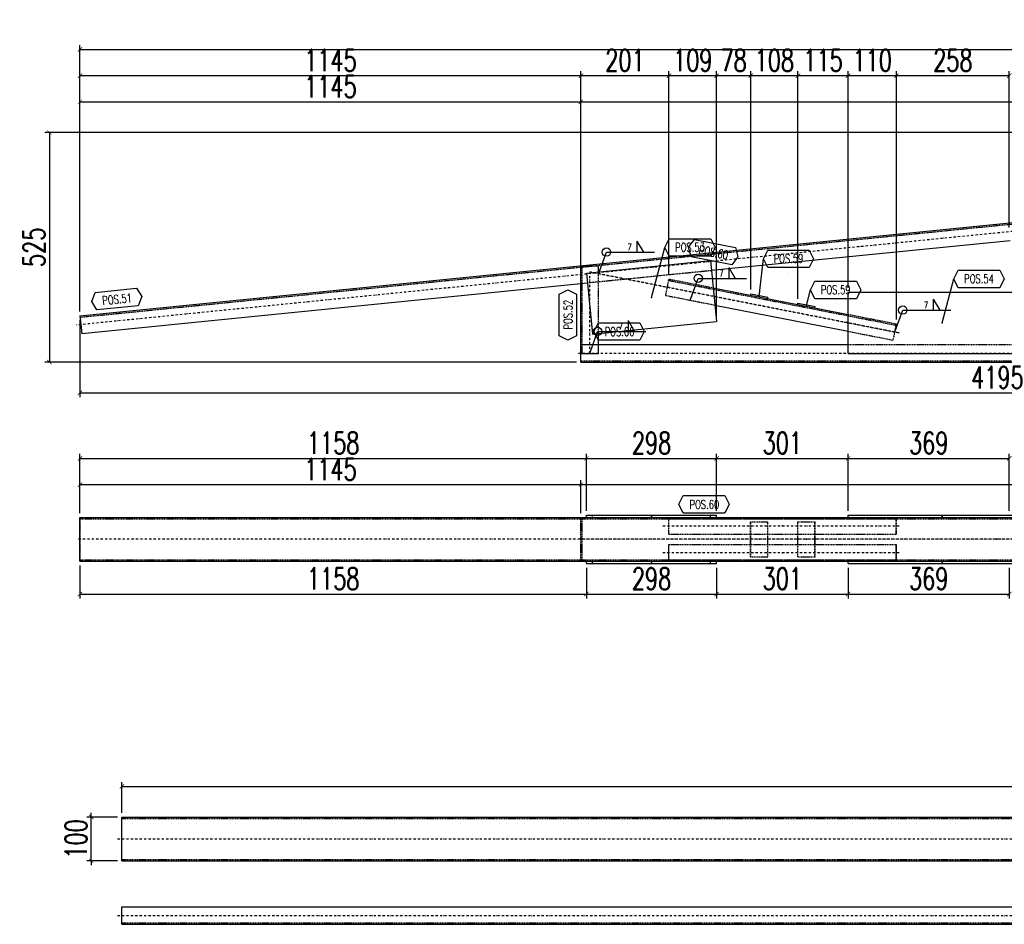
# Model space of a CAD drawing. Header units: feet. Extents: x -13577 to 173285, y -65833 to 34873.
# Tile 100 of 127: x 94627 to 96879, y -56133 to -54066. Entities that reach past the tile are written whole.
import ezdxf
from ezdxf.enums import TextEntityAlignment as Align

# ---------------------------------------------------------------- set-up
doc = ezdxf.new("R2010")
doc.units = ezdxf.units.FT
doc.header["$LTSCALE"] = 10
doc.header["$MEASUREMENT"] = 0
doc.linetypes.add('DASHDOT', pattern=[1, 0.5, -0.25, 0, -0.25])
doc.linetypes.add('HIDDEN', pattern=[0.375, 0.25, -0.125])
doc.layers.get('0').update_dxf_attribs({"linetype": 'CONTINUOUS'})
doc.layers.get('Defpoints').update_dxf_attribs({"linetype": 'CONTINUOUS'})
for name, color, linetype in [('A', 2, 'DASHDOT'), ('FORIR', 4, 'CONTINUOUS'), ('G', 3, 'CONTINUOUS'), ('POS_BOX', 6, 'CONTINUOUS'), ('POS_DES', 2, 'CONTINUOUS'), ('POS_MAT', 2, 'CONTINUOUS'), ('POS_NOT', 2, 'CONTINUOUS'), ('TR', 6, 'HIDDEN'), ('TXT1', 7, 'CONTINUOUS')]:
    doc.layers.add(name, color=color, linetype=linetype)
doc.styles.add('1', font='romans.shx', dxfattribs={"width": 0.7, "height": 50})
doc.styles.add('POS', font='ROMANS', dxfattribs={"width": 0.7})
doc.dimstyles.get("Standard").update_dxf_attribs({"dimtxt": 50, "dimasz": 1, "dimexe": 1, "dimexo": 1, "dimgap": 1, "dimtad": 1, "dimdec": 0, "dimdsep": 46, "dimtxsty": '1', "dimblk": 'ARCHTICK', "dimcen": 3, "dimclrd": 1, "dimclre": 1, "dimclrt": 3, "dimadec": 0, "dimazin": 0, "dimtfac": 1, "dimtdec": 0, "dimtix": 1, "dimtmove": 0, "dimatfit": 3, "dimfxl": 0, "dimtolj": 1, "dimarcsym": 0})

# ---------------------------------------------------------------- blocks, each defined once
blk = doc.blocks.new('3D2D_INFOWELD')
blk.add_point((0, 0))
at = {"layer": 'FORIR', "flags": 1}
blk.add_attdef('DATA', (7.6, -4.3), '', height=5.26, dxfattribs=at)
blk = doc.blocks.new('ALLAROUND')
blk.add_circle((0, 0), 0.956)
blk = doc.blocks.new('LINE_UNI_S_D')
blk.add_line((0, 0), (11, 0))
blk = doc.blocks.new('W01_UP_SIMPLE')
for q in [(8.46, 0), (6.96, 0)]:
    blk.add_line((6.96, 2.5), q)
at = {"style": '1', "width": 0.7}
blk.add_attdef('VAL2', text='', height=1.5, dxfattribs=at).set_placement((7, 3), align=Align.CENTER)
blk.add_attdef('VAL3', (9.47, 3), '', height=1.5, dxfattribs=at)
blk.add_attdef('VAL1', text='', height=1.5, dxfattribs=at).set_placement((5.78, 0.41), align=Align.RIGHT)
blk = doc.blocks.new('_ArchTick')
at = {"color": 0, "linetype": 'ByBlock', "const_width": 0.15}
blk.add_lwpolyline([(-0.5, -0.5), (0.5, 0.5)], dxfattribs=at)
blk = doc.blocks.new('P8_LAM')
blk.add_line((5.75, -3.08), (5.75, -3.08))
at = {"layer": 'POS_BOX'}
blk.add_lwpolyline([(11.5, 0), (10.5, -2), (1, -2), (0, 0), (1, 2), (10.5, 2)], close=True, dxfattribs=at)
at = {"style": 'POS', "width": 0.7}
blk.add_attdef('POS_PEZ', text='', height=2, dxfattribs=at).set_placement((5.75, -0.95), align=Align.CENTER)
at = {"style": 'POS', "width": 0.7, "flags": 1}
for tag, p in [('QTA_PEZ', (1, -3.69)), ('SUN_LIS', (1, -4.84)), ('MAR_PEZ', (1, -3.15)), ('PUN_LIS', (1, -4.3)), ('COD_PEZ', (1, -5.95)), ('MCL_PEZ', (1, -5.41)), ('DIM_PRO', (1, -6.59))]:
    blk.add_attdef(tag, p, '', height=0.35, dxfattribs=at)
at = {"layer": 'POS_DES', "style": 'POS', "width": 0.7, "flags": 1}
for tag, p in [('SPE_PRO', (3.38, -4.66)), ('LAR_PRO', (3.4, -4.12)), ('LUN_PRO', (3.37, -5.17))]:
    blk.add_attdef(tag, p, '', height=0.35, dxfattribs=at)
at = {"layer": 'POS_MAT', "style": 'POS', "width": 0.7, "flags": 1}
blk.add_attdef('MAT_PRO', text='', height=0.35, dxfattribs=at).set_placement((4.3, -3.18), align=Align.CENTER)
at = {"layer": 'POS_NOT', "style": 'POS', "width": 0.7, "flags": 1}
blk.add_attdef('NOT_PEZ', (3.41, -3.62), '', height=0.35, dxfattribs=at)
blk = doc.blocks.new('P8_PRO')
at = {"layer": 'POS_BOX'}
blk.add_lwpolyline([(11.5, 0), (10.5, -2), (1, -2), (0, 0), (1, 2), (10.5, 2)], close=True, dxfattribs=at)
at = {"style": 'POS', "width": 0.7}
blk.add_attdef('POS_PEZ', text='', height=2, dxfattribs=at).set_placement((5.83, -1.05), align=Align.CENTER)
at = {"style": 'POS', "width": 0.7, "flags": 1}
for tag, p in [('QTA_PEZ', (1, -3.45)), ('SUN_LIS', (1, -4.58)), ('MAR_PEZ', (1, -2.92)), ('PUN_LIS', (1, -4.05)), ('COD_PEZ', (1, -5.68)), ('MCL_PEZ', (1, -5.14)), ('DIM_PRO', (1, -6.27))]:
    blk.add_attdef(tag, p, '', height=0.35, dxfattribs=at)
at = {"layer": 'POS_DES', "style": 'POS', "width": 0.7, "flags": 1}
for tag, p in [('LUN_PRO', (2.82, -4.54)), ('NOM_PRO', (2.84, -2.9))]:
    blk.add_attdef(tag, p, '', height=0.35, dxfattribs=at)
at = {"layer": 'POS_MAT', "style": 'POS', "width": 0.7, "flags": 1}
blk.add_attdef('MAT_PRO', (2.83, -3.44), '', height=0.35, dxfattribs=at)
at = {"layer": 'POS_NOT', "style": 'POS', "width": 0.7, "flags": 1}
blk.add_attdef('NOT_PEZ', (2.82, -4.01), '', height=0.35, dxfattribs=at)
blk = doc.blocks.new('3D_INFOPOS')
blk.add_point((0, 0))
at = {"layer": 'FORIR', "flags": 1}
for tag, p in [('POS_PEZ', (7.6, -4.3)), ('MAT_PRO', (7.6, -11.9))]:
    blk.add_attdef(tag, p, '', height=5.26, dxfattribs=at)
blk = doc.blocks.new('*D462')
at = {"layer": 'Defpoints', "color": 0}
for p in [(94765.2, -54742.8), (98960.6, -54848.3), (98960.6, -54918.3)]:
    blk.add_point(p, dxfattribs=at)
at = {"layer": 'TXT1', "color": 1, "lineweight": -2, "transparency": 16777216}
for p, q in [((94765.2, -54752.8), (94765.2, -54928.3)), ((98960.6, -54858.3), (98960.6, -54928.3)), ((94765.2, -54918.3), (98960.6, -54918.3))]:
    blk.add_line(p, q, dxfattribs=at)
at = {"layer": 'TXT1', "color": 1, "lineweight": -2, "transparency": 16777216, "xscale": 10, "yscale": 10, "zscale": 10, "rotation": 180}
blk.add_blockref('_ArchTick', (94765.2, -54918.3), dxfattribs=at)
at = {"layer": 'TXT1', "color": 1, "lineweight": -2, "transparency": 16777216, "xscale": 10, "yscale": 10, "zscale": 10}
blk.add_blockref('_ArchTick', (98960.6, -54918.3), dxfattribs=at)
at = {"layer": 'TXT1', "color": 3, "transparency": 16777216, "insert": (96862.9, -54883.3), "char_height": 50, "attachment_point": 5, "style": '1'}
blk.add_mtext('\\A1;4195', dxfattribs=at)
blk = doc.blocks.new('*D465')
at = {"layer": 'Defpoints', "color": 0}
for p in [(95910.5, -54253.7), (94765.2, -54742.8), (95910.5, -54808.3)]:
    blk.add_point(p, dxfattribs=at)
at = {"layer": 'TXT1', "color": 1, "lineweight": -2, "transparency": 16777216}
for p, q in [((94765.2, -54732.8), (94765.2, -54243.7)), ((94765.2, -54253.7), (95910.5, -54253.7)), ((95910.5, -54798.3), (95910.5, -54243.7))]:
    blk.add_line(p, q, dxfattribs=at)
at = {"layer": 'TXT1', "color": 1, "lineweight": -2, "transparency": 16777216, "xscale": 10, "yscale": 10, "zscale": 10, "rotation": 180}
blk.add_blockref('_ArchTick', (94765.2, -54253.7), dxfattribs=at)
at = {"layer": 'TXT1', "color": 1, "lineweight": -2, "transparency": 16777216, "xscale": 10, "yscale": 10, "zscale": 10}
blk.add_blockref('_ArchTick', (95910.5, -54253.7), dxfattribs=at)
at = {"layer": 'TXT1', "color": 3, "transparency": 16777216, "insert": (95337.9, -54218.7), "char_height": 50, "attachment_point": 5, "style": '1'}
blk.add_mtext('\\A1;1145', dxfattribs=at)
blk = doc.blocks.new('*D466')
at = {"layer": 'Defpoints', "color": 0}
for p in [(98960.6, -54253.7), (95910.5, -54808.3), (98960.6, -54808.3)]:
    blk.add_point(p, dxfattribs=at)
at = {"layer": 'TXT1', "color": 1, "lineweight": -2, "transparency": 16777216}
for p, q in [((95910.5, -54798.3), (95910.5, -54243.7)), ((95910.5, -54253.7), (98960.6, -54253.7)), ((98960.6, -54798.3), (98960.6, -54243.7))]:
    blk.add_line(p, q, dxfattribs=at)
at = {"layer": 'TXT1', "color": 1, "lineweight": -2, "transparency": 16777216, "xscale": 10, "yscale": 10, "zscale": 10, "rotation": 180}
blk.add_blockref('_ArchTick', (95910.5, -54253.7), dxfattribs=at)
at = {"layer": 'TXT1', "color": 1, "lineweight": -2, "transparency": 16777216, "xscale": 10, "yscale": 10, "zscale": 10}
blk.add_blockref('_ArchTick', (98960.6, -54253.7), dxfattribs=at)
at = {"layer": 'TXT1', "color": 3, "transparency": 16777216, "insert": (97435.6, -54218.7), "char_height": 50, "attachment_point": 5, "style": '1'}
blk.add_mtext('\\A1;3050', dxfattribs=at)
blk = doc.blocks.new('*D468')
at = {"layer": 'Defpoints', "color": 0}
for p in [(95910.7, -54193.7), (95910.7, -54628.3), (94765.2, -54742.8)]:
    blk.add_point(p, dxfattribs=at)
at = {"layer": 'TXT1', "color": 1, "lineweight": -2, "transparency": 16777216}
for p, q in [((94765.2, -54732.8), (94765.2, -54183.7)), ((95910.7, -54618.3), (95910.7, -54183.7)), ((94765.2, -54193.7), (95910.7, -54193.7))]:
    blk.add_line(p, q, dxfattribs=at)
at = {"layer": 'TXT1', "color": 1, "lineweight": -2, "transparency": 16777216, "xscale": 10, "yscale": 10, "zscale": 10, "rotation": 180}
blk.add_blockref('_ArchTick', (94765.2, -54193.7), dxfattribs=at)
at = {"layer": 'TXT1', "color": 1, "lineweight": -2, "transparency": 16777216, "xscale": 10, "yscale": 10, "zscale": 10}
blk.add_blockref('_ArchTick', (95910.7, -54193.7), dxfattribs=at)
at = {"layer": 'TXT1', "color": 3, "transparency": 16777216, "insert": (95338, -54158.7), "char_height": 50, "attachment_point": 5, "style": '1'}
blk.add_mtext('\\A1;1145', dxfattribs=at)
blk = doc.blocks.new('*D469')
at = {"layer": 'Defpoints', "color": 0}
for p in [(96112, -54193.7), (95910.7, -54628.3), (96112, -54658.6)]:
    blk.add_point(p, dxfattribs=at)
at = {"layer": 'TXT1', "color": 1, "lineweight": -2, "transparency": 16777216}
for p, q in [((95910.7, -54618.3), (95910.7, -54183.7)), ((96112, -54648.6), (96112, -54183.7)), ((95910.7, -54193.7), (96112, -54193.7))]:
    blk.add_line(p, q, dxfattribs=at)
at = {"layer": 'TXT1', "color": 1, "lineweight": -2, "transparency": 16777216, "xscale": 10, "yscale": 10, "zscale": 10, "rotation": 180}
blk.add_blockref('_ArchTick', (95910.7, -54193.7), dxfattribs=at)
at = {"layer": 'TXT1', "color": 1, "lineweight": -2, "transparency": 16777216, "xscale": 10, "yscale": 10, "zscale": 10}
blk.add_blockref('_ArchTick', (96112, -54193.7), dxfattribs=at)
at = {"layer": 'TXT1', "color": 3, "transparency": 16777216, "insert": (96011.3, -54158.7), "char_height": 50, "attachment_point": 5, "style": '1'}
blk.add_mtext('\\A1;201', dxfattribs=at)
blk = doc.blocks.new('*D470')
at = {"layer": 'Defpoints', "color": 0}
for p in [(96220.8, -54193.7), (96112, -54658.6), (96220.8, -54755.8)]:
    blk.add_point(p, dxfattribs=at)
at = {"layer": 'TXT1', "color": 1, "lineweight": -2, "transparency": 16777216}
for p, q in [((96112, -54648.6), (96112, -54183.7)), ((96220.8, -54745.8), (96220.8, -54183.7)), ((96112, -54193.7), (96220.8, -54193.7))]:
    blk.add_line(p, q, dxfattribs=at)
at = {"layer": 'TXT1', "color": 1, "lineweight": -2, "transparency": 16777216, "xscale": 10, "yscale": 10, "zscale": 10, "rotation": 180}
blk.add_blockref('_ArchTick', (96112, -54193.7), dxfattribs=at)
at = {"layer": 'TXT1', "color": 1, "lineweight": -2, "transparency": 16777216, "xscale": 10, "yscale": 10, "zscale": 10}
blk.add_blockref('_ArchTick', (96220.8, -54193.7), dxfattribs=at)
at = {"layer": 'TXT1', "color": 3, "transparency": 16777216, "insert": (96166.4, -54158.7), "char_height": 50, "attachment_point": 5, "style": '1'}
blk.add_mtext('\\A1;109', dxfattribs=at)
blk = doc.blocks.new('*D471')
at = {"layer": 'Defpoints', "color": 0}
for p in [(96299, -54193.7), (96299, -54692.3), (96220.8, -54755.8)]:
    blk.add_point(p, dxfattribs=at)
at = {"layer": 'TXT1', "color": 1, "lineweight": -2, "transparency": 16777216}
for p, q in [((96220.8, -54745.8), (96220.8, -54183.7)), ((96299, -54682.3), (96299, -54183.7)), ((96220.8, -54193.7), (96299, -54193.7))]:
    blk.add_line(p, q, dxfattribs=at)
at = {"layer": 'TXT1', "color": 1, "lineweight": -2, "transparency": 16777216, "xscale": 10, "yscale": 10, "zscale": 10, "rotation": 180}
blk.add_blockref('_ArchTick', (96220.8, -54193.7), dxfattribs=at)
at = {"layer": 'TXT1', "color": 1, "lineweight": -2, "transparency": 16777216, "xscale": 10, "yscale": 10, "zscale": 10}
blk.add_blockref('_ArchTick', (96299, -54193.7), dxfattribs=at)
at = {"layer": 'TXT1', "color": 3, "transparency": 16777216, "insert": (96259.9, -54158.7), "char_height": 50, "attachment_point": 5, "style": '1'}
blk.add_mtext('\\A1;78', dxfattribs=at)
blk = doc.blocks.new('*D472')
at = {"layer": 'Defpoints', "color": 0}
for p in [(96406.9, -54193.7), (96299, -54692.3), (96406.9, -54713.5)]:
    blk.add_point(p, dxfattribs=at)
at = {"layer": 'TXT1', "color": 1, "lineweight": -2, "transparency": 16777216}
for p, q in [((96299, -54682.3), (96299, -54183.7)), ((96406.9, -54703.5), (96406.9, -54183.7)), ((96299, -54193.7), (96406.9, -54193.7))]:
    blk.add_line(p, q, dxfattribs=at)
at = {"layer": 'TXT1', "color": 1, "lineweight": -2, "transparency": 16777216, "xscale": 10, "yscale": 10, "zscale": 10, "rotation": 180}
blk.add_blockref('_ArchTick', (96299, -54193.7), dxfattribs=at)
at = {"layer": 'TXT1', "color": 1, "lineweight": -2, "transparency": 16777216, "xscale": 10, "yscale": 10, "zscale": 10}
blk.add_blockref('_ArchTick', (96406.9, -54193.7), dxfattribs=at)
at = {"layer": 'TXT1', "color": 3, "transparency": 16777216, "insert": (96353, -54158.7), "char_height": 50, "attachment_point": 5, "style": '1'}
blk.add_mtext('\\A1;108', dxfattribs=at)
blk = doc.blocks.new('*D473')
at = {"layer": 'Defpoints', "color": 0}
for p in [(96521.6, -54193.7), (96521.6, -54688.3), (96406.9, -54713.5)]:
    blk.add_point(p, dxfattribs=at)
at = {"layer": 'TXT1', "color": 1, "lineweight": -2, "transparency": 16777216}
for p, q in [((96406.9, -54703.5), (96406.9, -54183.7)), ((96521.6, -54678.3), (96521.6, -54183.7)), ((96406.9, -54193.7), (96521.6, -54193.7))]:
    blk.add_line(p, q, dxfattribs=at)
at = {"layer": 'TXT1', "color": 1, "lineweight": -2, "transparency": 16777216, "xscale": 10, "yscale": 10, "zscale": 10, "rotation": 180}
blk.add_blockref('_ArchTick', (96406.9, -54193.7), dxfattribs=at)
at = {"layer": 'TXT1', "color": 1, "lineweight": -2, "transparency": 16777216, "xscale": 10, "yscale": 10, "zscale": 10}
blk.add_blockref('_ArchTick', (96521.6, -54193.7), dxfattribs=at)
at = {"layer": 'TXT1', "color": 3, "transparency": 16777216, "insert": (96464.3, -54158.7), "char_height": 50, "attachment_point": 5, "style": '1'}
blk.add_mtext('\\A1;115', dxfattribs=at)
blk = doc.blocks.new('*D474')
at = {"layer": 'Defpoints', "color": 0}
for p in [(96632, -54193.7), (96521.6, -54688.3), (96632, -54760.9)]:
    blk.add_point(p, dxfattribs=at)
at = {"layer": 'TXT1', "color": 1, "lineweight": -2, "transparency": 16777216}
for p, q in [((96521.6, -54678.3), (96521.6, -54183.7)), ((96632, -54750.9), (96632, -54183.7)), ((96521.6, -54193.7), (96632, -54193.7))]:
    blk.add_line(p, q, dxfattribs=at)
at = {"layer": 'TXT1', "color": 1, "lineweight": -2, "transparency": 16777216, "xscale": 10, "yscale": 10, "zscale": 10, "rotation": 180}
blk.add_blockref('_ArchTick', (96521.6, -54193.7), dxfattribs=at)
at = {"layer": 'TXT1', "color": 1, "lineweight": -2, "transparency": 16777216, "xscale": 10, "yscale": 10, "zscale": 10}
blk.add_blockref('_ArchTick', (96632, -54193.7), dxfattribs=at)
at = {"layer": 'TXT1', "color": 3, "transparency": 16777216, "insert": (96576.8, -54158.7), "char_height": 50, "attachment_point": 5, "style": '1'}
blk.add_mtext('\\A1;110', dxfattribs=at)
blk = doc.blocks.new('*D475')
at = {"layer": 'Defpoints', "color": 0}
for p in [(96890.2, -54193.7), (96890.2, -54550.4), (96632, -54760.9)]:
    blk.add_point(p, dxfattribs=at)
at = {"layer": 'TXT1', "color": 1, "lineweight": -2, "transparency": 16777216}
for p, q in [((96632, -54750.9), (96632, -54183.7)), ((96890.2, -54540.4), (96890.2, -54183.7)), ((96632, -54193.7), (96890.2, -54193.7))]:
    blk.add_line(p, q, dxfattribs=at)
at = {"layer": 'TXT1', "color": 1, "lineweight": -2, "transparency": 16777216, "xscale": 10, "yscale": 10, "zscale": 10, "rotation": 180}
blk.add_blockref('_ArchTick', (96632, -54193.7), dxfattribs=at)
at = {"layer": 'TXT1', "color": 1, "lineweight": -2, "transparency": 16777216, "xscale": 10, "yscale": 10, "zscale": 10}
blk.add_blockref('_ArchTick', (96890.2, -54193.7), dxfattribs=at)
at = {"layer": 'TXT1', "color": 3, "transparency": 16777216, "insert": (96761.1, -54158.7), "char_height": 50, "attachment_point": 5, "style": '1'}
blk.add_mtext('\\A1;258', dxfattribs=at)
blk = doc.blocks.new('*D516')
at = {"layer": 'Defpoints', "color": 0}
for p in [(103156, -54133.7), (94765.2, -54742.8), (103156, -54742.8)]:
    blk.add_point(p, dxfattribs=at)
at = {"layer": 'TXT1', "color": 1, "lineweight": -2, "transparency": 16777216}
for p, q in [((94765.2, -54732.8), (94765.2, -54123.7)), ((94765.2, -54133.7), (103156, -54133.7)), ((103156, -54732.8), (103156, -54123.7))]:
    blk.add_line(p, q, dxfattribs=at)
at = {"layer": 'TXT1', "color": 1, "lineweight": -2, "transparency": 16777216, "xscale": 10, "yscale": 10, "zscale": 10, "rotation": 180}
blk.add_blockref('_ArchTick', (94765.2, -54133.7), dxfattribs=at)
at = {"layer": 'TXT1', "color": 1, "lineweight": -2, "transparency": 16777216, "xscale": 10, "yscale": 10, "zscale": 10}
blk.add_blockref('_ArchTick', (103156, -54133.7), dxfattribs=at)
at = {"layer": 'TXT1', "color": 3, "transparency": 16777216, "insert": (98960.6, -54098.7), "char_height": 50, "attachment_point": 5, "style": '1'}
blk.add_mtext('\\A1;8391', dxfattribs=at)
blk = doc.blocks.new('*D517')
at = {"layer": 'Defpoints', "color": 0}
for p in [(98956.6, -54323.7), (94695.2, -54848.3), (95910.5, -54848.3)]:
    blk.add_point(p, dxfattribs=at)
at = {"layer": 'TXT1', "color": 1, "lineweight": -2, "transparency": 16777216}
for p, q in [((98946.6, -54323.7), (94685.2, -54323.7)), ((94695.2, -54323.7), (94695.2, -54848.3)), ((95900.5, -54848.3), (94685.2, -54848.3))]:
    blk.add_line(p, q, dxfattribs=at)
at = {"layer": 'TXT1', "color": 1, "lineweight": -2, "transparency": 16777216, "xscale": 10, "yscale": 10, "zscale": 10}
for p, rotation in [((94695.2, -54323.7), 90), ((94695.2, -54848.3), 270)]:
    blk.add_blockref('_ArchTick', p, dxfattribs=dict(at, rotation=rotation))
at = {"layer": 'TXT1', "color": 3, "transparency": 16777216, "insert": (94660.2, -54586), "char_height": 50, "attachment_point": 5, "rotation": 90, "style": '1'}
blk.add_mtext('\\A1;525', dxfattribs=at)
blk = doc.blocks.new('*D518')
at = {"layer": 'Defpoints', "color": 0}
for p in [(94765.2, -55303.3), (95923.3, -55308.3), (95923.3, -55378.3)]:
    blk.add_point(p, dxfattribs=at)
at = {"layer": 'TXT1', "color": 1, "lineweight": -2, "transparency": 16777216}
for p, q in [((94765.2, -55313.3), (94765.2, -55388.3)), ((95923.3, -55318.3), (95923.3, -55388.3)), ((94765.2, -55378.3), (95923.3, -55378.3))]:
    blk.add_line(p, q, dxfattribs=at)
at = {"layer": 'TXT1', "color": 1, "lineweight": -2, "transparency": 16777216, "xscale": 10, "yscale": 10, "zscale": 10, "rotation": 180}
blk.add_blockref('_ArchTick', (94765.2, -55378.3), dxfattribs=at)
at = {"layer": 'TXT1', "color": 1, "lineweight": -2, "transparency": 16777216, "xscale": 10, "yscale": 10, "zscale": 10}
blk.add_blockref('_ArchTick', (95923.3, -55378.3), dxfattribs=at)
at = {"layer": 'TXT1', "color": 3, "transparency": 16777216, "insert": (95344.3, -55343.3), "char_height": 50, "attachment_point": 5, "style": '1'}
blk.add_mtext('\\A1;1158', dxfattribs=at)
blk = doc.blocks.new('*D519')
at = {"layer": 'Defpoints', "color": 0}
for p in [(95923.3, -55308.3), (96220.8, -55308.3), (96220.8, -55378.3)]:
    blk.add_point(p, dxfattribs=at)
at = {"layer": 'TXT1', "color": 1, "lineweight": -2, "transparency": 16777216}
for p, q in [((95923.3, -55318.3), (95923.3, -55388.3)), ((96220.8, -55318.3), (96220.8, -55388.3)), ((95923.3, -55378.3), (96220.8, -55378.3))]:
    blk.add_line(p, q, dxfattribs=at)
at = {"layer": 'TXT1', "color": 1, "lineweight": -2, "transparency": 16777216, "xscale": 10, "yscale": 10, "zscale": 10, "rotation": 180}
blk.add_blockref('_ArchTick', (95923.3, -55378.3), dxfattribs=at)
at = {"layer": 'TXT1', "color": 1, "lineweight": -2, "transparency": 16777216, "xscale": 10, "yscale": 10, "zscale": 10}
blk.add_blockref('_ArchTick', (96220.8, -55378.3), dxfattribs=at)
at = {"layer": 'TXT1', "color": 3, "transparency": 16777216, "insert": (96072.1, -55343.3), "char_height": 50, "attachment_point": 5, "style": '1'}
blk.add_mtext('\\A1;298', dxfattribs=at)
blk = doc.blocks.new('*D520')
at = {"layer": 'Defpoints', "color": 0}
for p in [(96220.8, -55308.3), (96521.6, -55308.3), (96521.6, -55378.3)]:
    blk.add_point(p, dxfattribs=at)
at = {"layer": 'TXT1', "color": 1, "lineweight": -2, "transparency": 16777216}
for p, q in [((96220.8, -55318.3), (96220.8, -55388.3)), ((96521.6, -55318.3), (96521.6, -55388.3)), ((96220.8, -55378.3), (96521.6, -55378.3))]:
    blk.add_line(p, q, dxfattribs=at)
at = {"layer": 'TXT1', "color": 1, "lineweight": -2, "transparency": 16777216, "xscale": 10, "yscale": 10, "zscale": 10, "rotation": 180}
blk.add_blockref('_ArchTick', (96220.8, -55378.3), dxfattribs=at)
at = {"layer": 'TXT1', "color": 1, "lineweight": -2, "transparency": 16777216, "xscale": 10, "yscale": 10, "zscale": 10}
blk.add_blockref('_ArchTick', (96521.6, -55378.3), dxfattribs=at)
at = {"layer": 'TXT1', "color": 3, "transparency": 16777216, "insert": (96371.2, -55343.3), "char_height": 50, "attachment_point": 5, "style": '1'}
blk.add_mtext('\\A1;301', dxfattribs=at)
blk = doc.blocks.new('*D521')
at = {"layer": 'Defpoints', "color": 0}
for p in [(96521.6, -55308.3), (96890.2, -55308.3), (96890.2, -55378.3)]:
    blk.add_point(p, dxfattribs=at)
at = {"layer": 'TXT1', "color": 1, "lineweight": -2, "transparency": 16777216}
for p, q in [((96521.6, -55318.3), (96521.6, -55388.3)), ((96890.2, -55318.3), (96890.2, -55388.3)), ((96521.6, -55378.3), (96890.2, -55378.3))]:
    blk.add_line(p, q, dxfattribs=at)
at = {"layer": 'TXT1', "color": 1, "lineweight": -2, "transparency": 16777216, "xscale": 10, "yscale": 10, "zscale": 10, "rotation": 180}
blk.add_blockref('_ArchTick', (96521.6, -55378.3), dxfattribs=at)
at = {"layer": 'TXT1', "color": 1, "lineweight": -2, "transparency": 16777216, "xscale": 10, "yscale": 10, "zscale": 10}
blk.add_blockref('_ArchTick', (96890.2, -55378.3), dxfattribs=at)
at = {"layer": 'TXT1', "color": 3, "transparency": 16777216, "insert": (96705.9, -55343.3), "char_height": 50, "attachment_point": 5, "style": '1'}
blk.add_mtext('\\A1;369', dxfattribs=at)
blk = doc.blocks.new('*D544')
at = {"layer": 'Defpoints', "color": 0}
for p in [(95910.5, -55128.3), (94765.2, -55203.3), (95910.5, -55203.3)]:
    blk.add_point(p, dxfattribs=at)
at = {"layer": 'TXT1', "color": 1, "lineweight": -2, "transparency": 16777216}
for p, q in [((94765.2, -55193.3), (94765.2, -55118.3)), ((94765.2, -55128.3), (95910.5, -55128.3)), ((95910.5, -55193.3), (95910.5, -55118.3))]:
    blk.add_line(p, q, dxfattribs=at)
at = {"layer": 'TXT1', "color": 1, "lineweight": -2, "transparency": 16777216, "xscale": 10, "yscale": 10, "zscale": 10, "rotation": 180}
blk.add_blockref('_ArchTick', (94765.2, -55128.3), dxfattribs=at)
at = {"layer": 'TXT1', "color": 1, "lineweight": -2, "transparency": 16777216, "xscale": 10, "yscale": 10, "zscale": 10}
blk.add_blockref('_ArchTick', (95910.5, -55128.3), dxfattribs=at)
at = {"layer": 'TXT1', "color": 3, "transparency": 16777216, "insert": (95337.9, -55093.3), "char_height": 50, "attachment_point": 5, "style": '1'}
blk.add_mtext('\\A1;1145', dxfattribs=at)
blk = doc.blocks.new('*D545')
at = {"layer": 'Defpoints', "color": 0}
for p in [(98960.6, -55128.3), (95910.5, -55203.3), (98960.6, -55203.3)]:
    blk.add_point(p, dxfattribs=at)
at = {"layer": 'TXT1', "color": 1, "lineweight": -2, "transparency": 16777216}
for p, q in [((95910.5, -55193.3), (95910.5, -55118.3)), ((95910.5, -55128.3), (98960.6, -55128.3)), ((98960.6, -55193.3), (98960.6, -55118.3))]:
    blk.add_line(p, q, dxfattribs=at)
at = {"layer": 'TXT1', "color": 1, "lineweight": -2, "transparency": 16777216, "xscale": 10, "yscale": 10, "zscale": 10, "rotation": 180}
blk.add_blockref('_ArchTick', (95910.5, -55128.3), dxfattribs=at)
at = {"layer": 'TXT1', "color": 1, "lineweight": -2, "transparency": 16777216, "xscale": 10, "yscale": 10, "zscale": 10}
blk.add_blockref('_ArchTick', (98960.6, -55128.3), dxfattribs=at)
at = {"layer": 'TXT1', "color": 3, "transparency": 16777216, "insert": (97435.6, -55093.3), "char_height": 50, "attachment_point": 5, "style": '1'}
blk.add_mtext('\\A1;3050', dxfattribs=at)
blk = doc.blocks.new('*D547')
at = {"layer": 'Defpoints', "color": 0}
for p in [(95923.3, -55068.3), (95923.3, -55198.3), (94765.2, -55203.3)]:
    blk.add_point(p, dxfattribs=at)
at = {"layer": 'TXT1', "color": 1, "lineweight": -2, "transparency": 16777216}
for p, q in [((94765.2, -55193.3), (94765.2, -55058.3)), ((95923.3, -55188.3), (95923.3, -55058.3)), ((94765.2, -55068.3), (95923.3, -55068.3))]:
    blk.add_line(p, q, dxfattribs=at)
at = {"layer": 'TXT1', "color": 1, "lineweight": -2, "transparency": 16777216, "xscale": 10, "yscale": 10, "zscale": 10, "rotation": 180}
blk.add_blockref('_ArchTick', (94765.2, -55068.3), dxfattribs=at)
at = {"layer": 'TXT1', "color": 1, "lineweight": -2, "transparency": 16777216, "xscale": 10, "yscale": 10, "zscale": 10}
blk.add_blockref('_ArchTick', (95923.3, -55068.3), dxfattribs=at)
at = {"layer": 'TXT1', "color": 3, "transparency": 16777216, "insert": (95344.3, -55033.3), "char_height": 50, "attachment_point": 5, "style": '1'}
blk.add_mtext('\\A1;1158', dxfattribs=at)
blk = doc.blocks.new('*D548')
at = {"layer": 'Defpoints', "color": 0}
for p in [(96220.8, -55068.3), (95923.3, -55198.3), (96220.8, -55198.3)]:
    blk.add_point(p, dxfattribs=at)
at = {"layer": 'TXT1', "color": 1, "lineweight": -2, "transparency": 16777216}
for p, q in [((95923.3, -55188.3), (95923.3, -55058.3)), ((96220.8, -55188.3), (96220.8, -55058.3)), ((95923.3, -55068.3), (96220.8, -55068.3))]:
    blk.add_line(p, q, dxfattribs=at)
at = {"layer": 'TXT1', "color": 1, "lineweight": -2, "transparency": 16777216, "xscale": 10, "yscale": 10, "zscale": 10, "rotation": 180}
blk.add_blockref('_ArchTick', (95923.3, -55068.3), dxfattribs=at)
at = {"layer": 'TXT1', "color": 1, "lineweight": -2, "transparency": 16777216, "xscale": 10, "yscale": 10, "zscale": 10}
blk.add_blockref('_ArchTick', (96220.8, -55068.3), dxfattribs=at)
at = {"layer": 'TXT1', "color": 3, "transparency": 16777216, "insert": (96072.1, -55033.3), "char_height": 50, "attachment_point": 5, "style": '1'}
blk.add_mtext('\\A1;298', dxfattribs=at)
blk = doc.blocks.new('*D549')
at = {"layer": 'Defpoints', "color": 0}
for p in [(96521.6, -55068.3), (96220.8, -55198.3), (96521.6, -55198.3)]:
    blk.add_point(p, dxfattribs=at)
at = {"layer": 'TXT1', "color": 1, "lineweight": -2, "transparency": 16777216}
for p, q in [((96220.8, -55188.3), (96220.8, -55058.3)), ((96521.6, -55188.3), (96521.6, -55058.3)), ((96220.8, -55068.3), (96521.6, -55068.3))]:
    blk.add_line(p, q, dxfattribs=at)
at = {"layer": 'TXT1', "color": 1, "lineweight": -2, "transparency": 16777216, "xscale": 10, "yscale": 10, "zscale": 10, "rotation": 180}
blk.add_blockref('_ArchTick', (96220.8, -55068.3), dxfattribs=at)
at = {"layer": 'TXT1', "color": 1, "lineweight": -2, "transparency": 16777216, "xscale": 10, "yscale": 10, "zscale": 10}
blk.add_blockref('_ArchTick', (96521.6, -55068.3), dxfattribs=at)
at = {"layer": 'TXT1', "color": 3, "transparency": 16777216, "insert": (96371.2, -55033.3), "char_height": 50, "attachment_point": 5, "style": '1'}
blk.add_mtext('\\A1;301', dxfattribs=at)
blk = doc.blocks.new('*D550')
at = {"layer": 'Defpoints', "color": 0}
for p in [(96890.2, -55068.3), (96521.6, -55198.3), (96890.2, -55198.3)]:
    blk.add_point(p, dxfattribs=at)
at = {"layer": 'TXT1', "color": 1, "lineweight": -2, "transparency": 16777216}
for p, q in [((96521.6, -55188.3), (96521.6, -55058.3)), ((96890.2, -55188.3), (96890.2, -55058.3)), ((96521.6, -55068.3), (96890.2, -55068.3))]:
    blk.add_line(p, q, dxfattribs=at)
at = {"layer": 'TXT1', "color": 1, "lineweight": -2, "transparency": 16777216, "xscale": 10, "yscale": 10, "zscale": 10, "rotation": 180}
blk.add_blockref('_ArchTick', (96521.6, -55068.3), dxfattribs=at)
at = {"layer": 'TXT1', "color": 1, "lineweight": -2, "transparency": 16777216, "xscale": 10, "yscale": 10, "zscale": 10}
blk.add_blockref('_ArchTick', (96890.2, -55068.3), dxfattribs=at)
at = {"layer": 'TXT1', "color": 3, "transparency": 16777216, "insert": (96705.9, -55033.3), "char_height": 50, "attachment_point": 5, "style": '1'}
blk.add_mtext('\\A1;369', dxfattribs=at)
blk = doc.blocks.new('*D1259')
at = {"layer": 'Defpoints', "color": 0}
for p in [(99073.5, -55818.1), (94861.2, -55888.1), (99073.5, -55888.1)]:
    blk.add_point(p, dxfattribs=at)
at = {"layer": 'TXT1', "color": 1, "lineweight": -2, "transparency": 16777216}
for p, q in [((94861.2, -55878.1), (94861.2, -55808.1)), ((99073.5, -55878.1), (99073.5, -55808.1)), ((94861.2, -55818.1), (99073.5, -55818.1))]:
    blk.add_line(p, q, dxfattribs=at)
at = {"layer": 'TXT1', "color": 1, "lineweight": -2, "transparency": 16777216, "xscale": 10, "yscale": 10, "zscale": 10, "rotation": 180}
blk.add_blockref('_ArchTick', (94861.2, -55818.1), dxfattribs=at)
at = {"layer": 'TXT1', "color": 1, "lineweight": -2, "transparency": 16777216, "xscale": 10, "yscale": 10, "zscale": 10}
blk.add_blockref('_ArchTick', (99073.5, -55818.1), dxfattribs=at)
at = {"layer": 'TXT1', "color": 3, "transparency": 16777216, "insert": (96967.4, -55783.1), "char_height": 50, "attachment_point": 5, "style": '1'}
blk.add_mtext('\\A1;4212', dxfattribs=at)
blk = doc.blocks.new('*D1260')
at = {"layer": 'Defpoints', "color": 0}
for p in [(94791.2, -55888.1), (94861.2, -55888.1), (94861.2, -55988.1)]:
    blk.add_point(p, dxfattribs=at)
at = {"layer": 'TXT1', "color": 1, "lineweight": -2, "transparency": 16777216}
for p, q in [((94851.2, -55888.1), (94781.2, -55888.1)), ((94791.2, -55888.1), (94791.2, -55878.1)), ((94791.2, -55988.1), (94791.2, -55888.1)), ((94851.2, -55988.1), (94781.2, -55988.1)), ((94791.2, -55988.1), (94791.2, -55998.1))]:
    blk.add_line(p, q, dxfattribs=at)
at = {"layer": 'TXT1', "color": 1, "lineweight": -2, "transparency": 16777216, "xscale": 10, "yscale": 10, "zscale": 10}
for p, rotation in [((94791.2, -55888.1), 270), ((94791.2, -55988.1), 90)]:
    blk.add_blockref('_ArchTick', p, dxfattribs=dict(at, rotation=rotation))
at = {"layer": 'TXT1', "color": 3, "transparency": 16777216, "insert": (94756.2, -55938.1), "char_height": 50, "attachment_point": 5, "rotation": 90, "style": '1'}
blk.add_mtext('\\A1;100', dxfattribs=at)

msp = doc.modelspace()

# ---------------------------------------------------------------- linework, layer by layer
at = {"layer": 'A'}
for p, q in [((98968.6, -54342.6), (94757.3, -54763.7)), ((95930.7, -54642.3), (96638.2, -54781.5)), ((96638.2, -54781.5), (95930.7, -54642.3)), ((95930.7, -54828.3), (95930.7, -54646.3)), ((98970.6, -54828.3), (95900.5, -54828.3)), ((96098.3, -55222.3), (96638.4, -55222.3)), ((98968.6, -55253.3), (94757.2, -55253.3)), ((98970.6, -55253.3), (95900.5, -55253.3)), ((96638.4, -55284.3), (96098.3, -55284.3)), ((94851.2, -55938.1), (99083.5, -55938.1)), ((94851.2, -56113.1), (99083.5, -56113.1))]:
    msp.add_line(p, q, dxfattribs=at)
for p in [(94861.2, -55985.1), (94861.2, -56130.1)]:
    msp.add_point(p, dxfattribs=at)
at = {"layer": 'G'}
for p, q in [((94765.2, -54742.8), (98956.6, -54323.7)), ((96209.1, -54638.6), (96892.2, -54570.3)), ((95923.3, -54644.9), (96206.9, -54616.5)), ((96206.9, -54616.5), (96220.8, -54755.8)), ((95910.7, -54628.3), (95950.7, -54628.3)), ((95910.7, -54828.3), (95910.7, -54628.3)), ((95950.7, -54642.1), (95950.7, -54628.3)), ((95923.3, -54644.9), (95937.2, -54784.2)), ((94769.2, -54782.6), (95925.5, -54667)), ((96213.1, -54678.5), (96521.6, -54739.2)), ((96298.4, -54695.3), (96299, -54692.3)), ((96299, -54692.3), (96338.3, -54700)), ((96337.7, -54703), (96338.3, -54700)), ((96521.6, -54688.3), (96951.6, -54688.3)), ((96521.6, -54828.3), (96521.6, -54688.3)), ((96217, -54718), (96521.6, -54777.9)), ((96406.4, -54716.5), (96406.9, -54713.5)), ((96406.9, -54713.5), (96446.2, -54721.3)), ((96445.6, -54724.2), (96446.2, -54721.3)), ((94765.2, -54742.8), (94769.2, -54782.6)), ((95937.2, -54784.2), (96220.8, -54755.8)), ((95950.7, -54828.3), (95950.7, -54782.8)), ((95910.5, -54808.3), (96521.6, -54808.3)), ((95910.5, -54848.3), (95910.5, -54808.3)), ((95910.7, -54828.3), (95950.7, -54828.3)), ((96521.6, -54828.3), (96951.6, -54828.3)), ((95910.5, -54848.3), (102010.7, -54848.3)), ((95923.3, -55203.3), (95923.3, -55198.3)), ((95923.3, -55198.3), (96220.8, -55198.3)), ((96206.9, -55203.3), (96206.9, -55198.3)), ((96220.8, -55203.3), (96220.8, -55198.3)), ((96521.6, -55198.3), (97187.8, -55198.3)), ((96521.6, -55203.3), (96521.6, -55198.3)), ((94765.2, -55203.3), (103156, -55203.3)), ((94765.2, -55303.3), (94765.2, -55203.3)), ((94765.2, -55303.3), (103156, -55303.3)), ((95923.3, -55308.3), (95923.3, -55303.3)), ((95923.3, -55308.3), (96220.8, -55308.3)), ((96206.9, -55308.3), (96206.9, -55303.3)), ((96220.8, -55308.3), (96220.8, -55303.3)), ((96521.6, -55308.3), (96521.6, -55303.3)), ((96521.6, -55308.3), (97187.8, -55308.3)), ((94861.2, -55888.1), (99073.5, -55888.1)), ((94861.2, -55988.1), (94861.2, -55888.1)), ((94861.2, -55988.1), (99073.5, -55988.1)), ((94861.2, -56093.1), (99073.5, -56093.1)), ((94861.2, -56133.1), (94861.2, -56093.1)), ((94861.2, -56133.1), (99073.5, -56133.1))]:
    msp.add_line(p, q, dxfattribs=at)
for p in [(94861.2, -55985.1), (94861.2, -56130.1)]:
    msp.add_point(p, dxfattribs=at)
at = {"layer": 'TR'}
for p, q in [((94765.5, -54745.8), (98956.9, -54326.7)), ((95913.7, -54828.3), (95913.7, -54628.3)), ((95925.5, -54667), (96209.1, -54638.6)), ((95950.7, -54782.8), (95950.7, -54642.1)), ((96104.7, -54695.9), (96112, -54658.6)), ((96111.4, -54661.7), (96112, -54658.6)), ((96112, -54658.6), (96213.1, -54678.5)), ((96111.4, -54661.7), (96631.4, -54764)), ((96213.1, -54678.5), (96213.4, -54681.8)), ((96104.7, -54695.9), (96217, -54718)), ((94765.5, -54745.8), (94769.2, -54782.6)), ((96521.6, -54739.2), (96632, -54760.9)), ((96624.7, -54798.2), (96632, -54760.9)), ((96624.7, -54798.2), (96631.4, -54764)), ((96631.4, -54764), (96632, -54760.9)), ((96521.6, -54777.9), (96624.7, -54798.2)), ((96521.6, -54808.3), (96951.6, -54808.3)), ((95910.5, -54845.3), (102010.7, -54845.3)), ((95937.2, -55203.3), (95937.2, -55198.3)), ((94765.5, -55300.3), (94765.5, -55206.4)), ((94765.5, -55206.4), (98956.9, -55206.4)), ((94769.2, -55206.4), (94769.2, -55203.3)), ((95910.5, -55303.3), (95910.5, -55203.3)), ((95910.7, -55303.3), (95910.7, -55203.3)), ((95913.7, -55300.3), (95913.7, -55206.4)), ((95950.7, -55206.4), (95950.7, -55203.3)), ((96104.7, -55206.5), (96104.7, -55203.3)), ((96104.7, -55206.5), (96631.4, -55206.5)), ((96111.4, -55241.3), (96111.4, -55206.5)), ((96112, -55241.3), (96112, -55203.3)), ((96298.4, -55293.3), (96298.4, -55213.3)), ((96298.4, -55213.3), (96338.3, -55213.3)), ((96299, -55293.3), (96299, -55213.3)), ((96337.7, -55293.3), (96337.7, -55213.3)), ((96338.3, -55293.3), (96338.3, -55213.3)), ((96406.4, -55293.3), (96406.4, -55213.3)), ((96406.4, -55213.3), (96446.2, -55213.3)), ((96406.9, -55293.3), (96406.9, -55213.3)), ((96445.6, -55293.3), (96445.6, -55213.3)), ((96446.2, -55293.3), (96446.2, -55213.3)), ((96624.7, -55206.5), (96624.7, -55203.3)), ((96631.4, -55241.3), (96631.4, -55206.5)), ((96632, -55241.3), (96632, -55203.3)), ((96111.4, -55241.3), (96632, -55241.3)), ((96111.4, -55265.3), (96632, -55265.3)), ((96111.4, -55300.1), (96111.4, -55265.3)), ((96112, -55303.3), (96112, -55265.3)), ((96631.4, -55300.1), (96631.4, -55265.3)), ((96632, -55303.3), (96632, -55265.3)), ((94765.5, -55300.3), (98956.9, -55300.3)), ((94769.2, -55303.3), (94769.2, -55300.3)), ((95937.2, -55308.3), (95937.2, -55303.3)), ((95950.7, -55303.3), (95950.7, -55300.3)), ((96104.7, -55303.3), (96104.7, -55300.1)), ((96104.7, -55300.1), (96631.4, -55300.1)), ((96298.4, -55293.3), (96338.3, -55293.3)), ((96406.4, -55293.3), (96446.2, -55293.3)), ((96624.7, -55303.3), (96624.7, -55300.1)), ((94861.2, -55891.2), (99073.5, -55891.2)), ((94861.2, -55985.1), (99073.5, -55985.1)), ((94861.2, -56130.1), (99073.5, -56130.1))]:
    msp.add_line(p, q, dxfattribs=at)
for p in [(94861.2, -55985.1), (94861.2, -56130.1)]:
    msp.add_point(p, dxfattribs=at)

# ---------------------------------------------------------------- block references
for name, p in [('3D_INFOPOS', (96861.1, -54534.7)), ('3D_INFOPOS', (96072.1, -54700.4)), ('3D_INFOPOS', (96072.1, -54700.4)), ('3D_INFOPOS', (96318.3, -54697.6)), ('3D_INFOPOS', (95912.2, -54728.3)), ('3D2D_INFOWELD', (96160.8, -54706.9)), ('3D_INFOPOS', (96371.7, -54711.3)), ('3D_INFOPOS', (96371.7, -54711.3)), ('3D_INFOPOS', (96426.3, -54718.9)), ('3D_INFOPOS', (96736.6, -54758.3)), ('3D_INFOPOS', (96736.6, -54758.3)), ('3D2D_INFOWELD', (96628.4, -54779.5)), ('3D_INFOPOS', (96072.1, -55200.8)), ('3D_INFOPOS', (96736.6, -55200.8)), ('3D_INFOPOS', (96371.7, -55222.3)), ('3D_INFOPOS', (95912.2, -55253.3)), ('3D_INFOPOS', (96318.3, -55253.3)), ('3D_INFOPOS', (96426.3, -55253.3)), ('3D_INFOPOS', (96861.1, -55253.3)), ('3D_INFOPOS', (96371.7, -55284.3)), ('3D_INFOPOS', (96072.1, -55305.8)), ('3D_INFOPOS', (96736.6, -55305.8))]:
    msp.add_blockref(name, p)
at = {"xscale": 10, "yscale": 10, "zscale": 10}
for name, p, values in [('P8_LAM', (96102.6, -54586.5), {'POS_PEZ': 'POS.53'}), ('W01_UP_SIMPLE', (95968.9, -54596.9), {'VAL1': '7'}), ('P8_LAM', (96327.8, -54612.3), {'POS_PEZ': 'POS.59'}), ('W01_UP_SIMPLE', (96179, -54656.9), {'VAL1': '7'}), ('P8_LAM', (96763.4, -54658.3), {'POS_PEZ': 'POS.54'}), ('P8_LAM', (96435.7, -54683.5), {'POS_PEZ': 'POS.59'}), ('W01_UP_SIMPLE', (96646.6, -54729.5), {'VAL1': '7'}), ('P8_PRO', (95940.5, -54778.3), {'POS_PEZ': 'POS.66'}), ('W01_UP_SIMPLE', (95948.9, -54778.3), {'VAL1': '7'}), ('P8_PRO', (96134.7, -55173.3), {'POS_PEZ': 'POS.60'})]:
    msp.add_blockref(name, p, dxfattribs=at).add_auto_attribs(values)
for p, rotation, values in [((96156.9, -54585.9), 348.8711664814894, {'POS_PEZ': 'POS.60'}), ((94792.1, -54710), 5.71040714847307, {'POS_PEZ': 'POS.51'}), ((95880.7, -54798.3), 90.00000000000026, {'POS_PEZ': 'POS.52'})]:
    msp.add_blockref('P8_PRO', p, dxfattribs=dict(at, rotation=rotation)).add_auto_attribs(values)
for name, p in [('ALLAROUND', (95968.9, -54596.9)), ('LINE_UNI_S_D', (95968.9, -54596.9)), ('ALLAROUND', (96179, -54656.9)), ('LINE_UNI_S_D', (96179, -54656.9)), ('ALLAROUND', (96646.6, -54729.5)), ('LINE_UNI_S_D', (96646.6, -54729.5)), ('ALLAROUND', (95948.9, -54778.3)), ('LINE_UNI_S_D', (95948.9, -54778.3))]:
    msp.add_blockref(name, p, dxfattribs=at)

# ---------------------------------------------------------------- dimensions: what is measured, and where the dimension line sits
at = {"layer": 'TXT1'}
for base, p1, p2, picture, middle in [((103156, -54133.7), (94765.2, -54742.8), (103156, -54742.8), '*D516', (98960.6, -54098.7)), ((95910.7033, -54193.6598), (94765.2233, -54742.7917), (95910.7033, -54628.2617), '*D468', (95337.9633, -54158.6598)), ((96112, -54193.7), (95910.7, -54628.3), (96112, -54658.6), '*D469', (96011.3, -54158.7)), ((96220.8, -54193.7), (96112, -54658.6), (96220.8, -54755.8), '*D470', (96166.4, -54158.7)), ((96299, -54193.7), (96220.8, -54755.8), (96299, -54692.3), '*D471', (96259.9, -54158.7)), ((96406.9, -54193.7), (96299, -54692.3), (96406.9, -54713.5), '*D472', (96353, -54158.7)), ((96521.6, -54193.7), (96406.9, -54713.5), (96521.6, -54688.3), '*D473', (96464.3, -54158.7)), ((96632, -54193.7), (96521.6, -54688.3), (96632, -54760.9), '*D474', (96576.8, -54158.7)), ((96890.2, -54193.7), (96632, -54760.9), (96890.2, -54550.4), '*D475', (96761.1, -54158.7)), ((95910.5, -54253.7), (94765.2, -54742.8), (95910.5, -54808.3), '*D465', (95337.9, -54218.7)), ((98960.6, -54253.7), (95910.5, -54808.3), (98960.6, -54808.3), '*D466', (97435.6, -54218.7)), ((98960.6, -54918.3), (94765.2, -54742.8), (98960.6, -54848.3), '*D462', (96862.9, -54883.3)), ((95923.3, -55068.3), (94765.2, -55203.3), (95923.3, -55198.3), '*D547', (95344.3, -55033.3)), ((96220.8133, -55068.3117), (95923.3033, -55198.3117), (96220.8133, -55198.3117), '*D548', (96072.0583, -55033.3117)), ((96521.6, -55068.3), (96220.8, -55198.3), (96521.6, -55198.3), '*D549', (96371.2, -55033.3)), ((96890.2, -55068.3), (96521.6, -55198.3), (96890.2, -55198.3), '*D550', (96705.9, -55033.3)), ((95910.5, -55128.3), (94765.2, -55203.3), (95910.5, -55203.3), '*D544', (95337.9, -55093.3)), ((98960.6, -55128.3), (95910.5, -55203.3), (98960.6, -55203.3), '*D545', (97435.6, -55093.3)), ((95923.3, -55378.3), (94765.2, -55303.3), (95923.3, -55308.3), '*D518', (95344.3, -55343.3)), ((96220.8133, -55378.3117), (95923.3033, -55308.3117), (96220.8133, -55308.3117), '*D519', (96072.0583, -55343.3117)), ((96521.6, -55378.3), (96220.8, -55308.3), (96521.6, -55308.3), '*D520', (96371.2, -55343.3)), ((96890.2, -55378.3), (96521.6, -55308.3), (96890.2, -55308.3), '*D521', (96705.9, -55343.3)), ((99073.5, -55818.1), (94861.2, -55888.1), (99073.5, -55888.1), '*D1259', (96967.4, -55783.1))]:
    dim = msp.add_linear_dim(base=base, p1=p1, p2=p2, dimstyle='Standard', override={"dimscale": 10}, dxfattribs=at)
    dim.commit()
    dim.dimension.update_dxf_attribs({"geometry": picture, "text_midpoint": middle})
for base, p1, p2, picture, middle in [((94695.2, -54848.3), (98956.6, -54323.7), (95910.5, -54848.3), '*D517', (94660.2, -54586)), ((94791.2, -55888.1), (94861.2, -55988.1), (94861.2, -55888.1), '*D1260', (94756.2, -55938.1))]:
    dim = msp.add_linear_dim(base=base, p1=p1, p2=p2, angle=90, dimstyle='Standard', override={"dimscale": 10}, dxfattribs=at)
    dim.commit()
    dim.dimension.update_dxf_attribs({"geometry": picture, "text_midpoint": middle})

# ---------------------------------------------------------------- leaders
for points in [[(96072.1, -54700.4), (96102.6, -54586.5)], [(95950.7, -54646.9), (95968.9, -54596.9)], [(96318.3, -54697.6), (96327.8, -54612.3)], [(96160.8, -54706.9), (96179, -54656.9)], [(96736.6, -54758.3), (96763.4, -54658.3)], [(96426.3, -54718.9), (96435.7, -54683.5)], [(96628.4, -54779.5), (96646.6, -54729.5)], [(95930.7, -54828.3), (95948.9, -54778.3)]]:
    msp.add_leader(points, dimstyle='Standard', override={"dimscale": 10})

doc.saveas('drawing.dxf')
